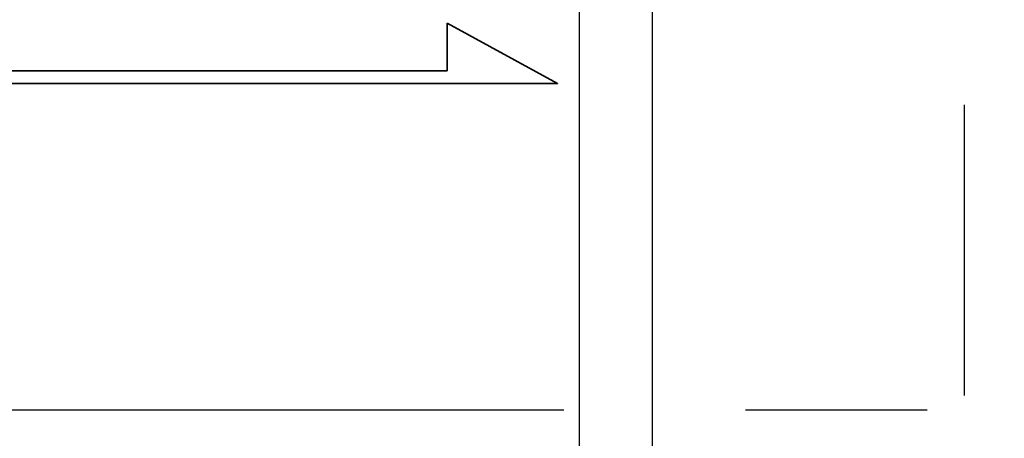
# Model space of a CAD drawing. Header units: millimetres. Extents: x -64 to 395, y -78 to 104.
# Tile 98 of 106: x 259.15 to 265.92, y -0.2 to 2.69. Entities that reach past the tile are written whole.
import ezdxf

# ---------------------------------------------------------------- set-up
doc = ezdxf.new("R2010")
doc.units = ezdxf.units.MM
doc.linetypes.add('CENTER', pattern=[2, 1.25, -0.25, 0.25, -0.25])
doc.linetypes.add('DASHED', pattern=[0.75, 0.5, -0.25])
for name, color, linetype in [('CL', 1, 'CENTER'), ('DIM', 4, 'Continuous'), ('HID', 2, 'DASHED'), ('layer 1', 7, 'Continuous'), ('OUT', 3, 'Continuous')]:
    doc.layers.add(name, color=color, linetype=linetype)

# ---------------------------------------------------------------- blocks, each defined once
blk = doc.blocks.new('TBI MOTION logo(完整正式版)')
at = {"layer": 'layer 1', "color": 22, "lineweight": 35}
blk.add_open_spline([(75.90875, -9.47875), (75.90875, -9.47875), (75.90875, -12.28625), (75.90875, -12.28625), (75.90875, -12.28625), (75.90875, -12.28625), (75.90875, -12.47875), (75.90875, -12.47875), (75.90875, -12.47875), (75.90875, -12.47875), (75.71625, -12.47875), (75.71625, -12.47875), (75.71625, -12.47875), (75.71625, -12.47875), (-88.32875, -12.47875), (-88.32875, -12.47875), (-88.32875, -12.47875), (-88.32875, -12.47875), (-88.32875, -13.29375), (-88.32875, -13.29375), (-88.32875, -13.29375), (-88.32875, -13.29375), (82.89125, -13.29375), (82.89125, -13.29375), (82.89125, -13.29375), (82.89125, -13.29375), (75.90875, -9.47875), (75.90875, -9.47875)], degree=3, knots=[0, 0, 0, 0, 0.14285714, 0.14285714, 0.14285714, 0.14285714, 0.28571429, 0.28571429, 0.28571429, 0.28571429, 0.42857143, 0.42857143, 0.42857143, 0.42857143, 0.57142857, 0.57142857, 0.57142857, 0.57142857, 0.71428571, 0.71428571, 0.71428571, 0.71428571, 0.85714286, 0.85714286, 0.85714286, 0.85714286, 1, 1, 1, 1], dxfattribs=at)

msp = doc.modelspace()

# ---------------------------------------------------------------- linework, layer by layer
at = {"layer": 'CL', "color": 0, "ltscale": 5}
msp.add_line((196.6434, 0), (280, 0), dxfattribs=at)
at = {"layer": 'DIM', "color": 7}
msp.add_line((263.5, 32.5), (263.5, -32.5), dxfattribs=at)
at = {"layer": 'HID', "color": 7, "ltscale": 4}
msp.add_line((265.65, -20.9), (265.65, 20.9), dxfattribs=at)
at = {"layer": 'OUT', "color": 7}
msp.add_line((263, -32), (263, 32), dxfattribs=at)

# ---------------------------------------------------------------- block references
at = {"layer": 'DIM', "color": 7, "xscale": 0.1088999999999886, "yscale": 0.1088999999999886, "zscale": 0.1088999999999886}
msp.add_blockref('TBI MOTION logo(完整正式版)', (253.8237, 3.6932), dxfattribs=at)

doc.saveas('drawing.dxf')
